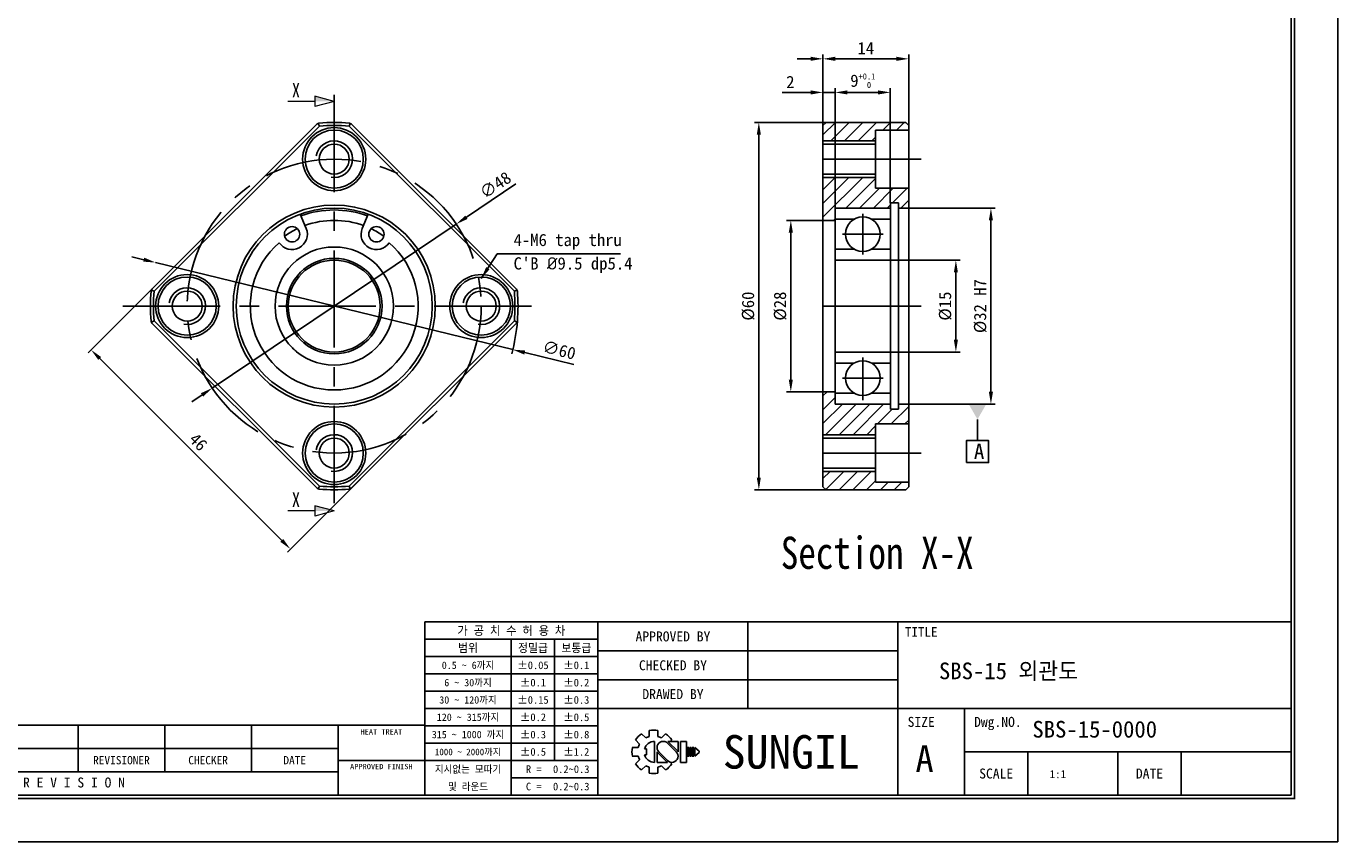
# Model space of a CAD drawing. Header units: millimetres. Extents: x 0 to 323, y 0 to 228.
# Tile 2 of 3: x 109 to 323, y 0 to 133. Entities that reach past the tile are written whole.
import ezdxf
from ezdxf.enums import TextEntityAlignment as Align

# ---------------------------------------------------------------- set-up
doc = ezdxf.new("R2010")
doc.units = ezdxf.units.MM
doc.linetypes.add('CENTER', pattern=[50.8, 31.75, -6.35, 6.35, -6.35])
doc.layers.get('0').update_dxf_attribs({"linetype": 'CONTINUOUS'})
doc.layers.get('DEFPOINTS').update_dxf_attribs({"linetype": 'CONTINUOUS'})
for name, color, linetype in [('center', 1, 'CENTER'), ('L1', 7, 'CONTINUOUS'), ('OUTLINE', 7, 'CONTINUOUS'), ('thread', 5, 'CONTINUOUS')]:
    doc.layers.add(name, color=color, linetype=linetype)
doc.dimstyles.get("Standard").update_dxf_attribs({"dimtxt": 2, "dimasz": 2, "dimexe": 0.7, "dimexo": 0, "dimgap": 0.7, "dimtad": 1, "dimdec": 3, "dimzin": 11, "dimdsep": 46, "dimtxsty": 'Standard', "dimcen": 0, "dimclrd": 5, "dimclre": 5, "dimclrt": 3, "dimadec": 0, "dimazin": 0, "dimtfac": 0.6, "dimtdec": 3, "dimtmove": 0, "dimatfit": 3, "dimfxl": 0, "dimtolj": 1, "dimtzin": 11, "dimarcsym": 0})

# ---------------------------------------------------------------- blocks, each defined once
blk = doc.blocks.new('표제란')
at = {"layer": 'L1', "color": 0}
for p, q in [((297, 0), (297, 210)), ((0, 0), (297, 0))]:
    blk.add_line(p, q, dxfattribs=at)
at = {"layer": 'L1'}
for p, q in [((290, 33), (160, 33)), ((160, 33), (160, 7)), ((186, 33), (186, 7)), ((208.5, 33), (208.5, 20)), ((231, 33), (231, 7)), ((186, 30.4), (160, 30.4)), ((173, 30.4), (173, 7)), ((179.5, 30.4), (179.5, 12.2)), ((186, 27.8), (160, 27.8)), ((231, 28.67), (186, 28.67)), ((186, 25.2), (160, 25.2)), ((231, 24.33), (186, 24.33)), ((186, 22.6), (160, 22.6)), ((186, 20), (160, 20)), ((290, 20), (186, 20)), ((241, 20), (241, 7)), ((160, 17.5), (62, 17.5)), ((108, 17.5), (108, 10.5)), ((121, 17.5), (121, 10.5)), ((134, 17.5), (134, 10.5)), ((147, 17.5), (147, 7)), ((186, 17.4), (160, 17.4)), ((192.55, 16.22), (193.17, 15.6)), ((193.7, 16.69), (193.7, 15.81)), ((195, 16.69), (195, 15.81)), ((195.52, 15.6), (196.14, 16.22)), ((147, 14), (62, 14)), ((186, 14.8), (160, 14.8)), ((191.15, 14.15), (192.03, 14.15)), ((191.15, 14.15), (192.03, 14.15)), ((191.63, 15.3), (192.25, 14.68)), ((192.98, 13.93), (193.28, 13.93)), ((193.28, 13.93), (193.28, 13.07)), ((194.5, 15.08), (194.5, 11.92)), ((197.74, 13.5), (196.41, 14.83)), ((198.02, 13.53), (196.47, 15.08)), ((196.47, 15.08), (198.02, 15.08)), ((196.84, 15.08), (197.06, 15.3)), ((198.02, 15.08), (198.02, 13.5)), ((198.39, 15.08), (198.39, 11.92)), ((198.39, 15.08), (199.26, 15.08)), ((199.26, 15.08), (199.26, 11.92)), ((199.41, 14.15), (199.41, 12.85)), ((199.41, 14.15), (199.62, 14.15)), ((199.62, 14.15), (199.62, 12.85)), ((199.78, 14.15), (199.78, 12.85)), ((199.78, 14.15), (199.99, 14.15)), ((199.99, 14.15), (199.99, 12.85)), ((200.14, 14.15), (200.14, 12.85)), ((200.14, 14.15), (200.36, 14.15)), ((200.36, 14.15), (200.36, 12.85)), ((200.51, 14.15), (200.51, 12.85)), ((200.51, 14.15), (201.16, 13.61)), ((147, 12.2), (160, 12.2)), ((186, 12.2), (160, 12.2)), ((191.15, 12.85), (192.03, 12.85)), ((191.63, 11.7), (192.25, 12.32)), ((192.98, 13.07), (193.28, 13.07)), ((194.86, 13.5), (194.86, 11.92)), ((194.86, 13.47), (196.42, 11.92)), ((194.86, 11.92), (196.42, 11.92)), ((195.14, 13.5), (196.47, 12.17)), ((196.79, 11.98), (197.06, 11.7)), ((198.39, 11.92), (199.26, 11.92)), ((199.41, 12.85), (199.62, 12.85)), ((199.78, 12.85), (199.99, 12.85)), ((200.14, 12.85), (200.36, 12.85)), ((201.16, 13.39), (200.51, 12.85)), ((201.16, 13.61), (201.16, 13.5)), ((201.16, 13.61), (201.16, 13.39)), ((201.16, 13.5), (201.16, 13.39)), ((290, 13.5), (241, 13.5)), ((250.5, 13.5), (250.5, 7)), ((264, 13.5), (264, 7)), ((273.5, 13.5), (273.5, 7)), ((147, 10.5), (62, 10.5)), ((192.55, 10.78), (193.17, 11.4)), ((193.7, 11.19), (193.7, 10.31)), ((195, 11.19), (195, 10.31)), ((195.52, 11.4), (196.14, 10.78)), ((186, 9.6), (173, 9.6))]:
    blk.add_line(p, q, dxfattribs=at)
at = {"layer": 'L1', "const_width": 0.25}
blk.add_lwpolyline([(290.5, 6.5), (290.5, 203.5), (10, 203.5), (10, 6.5)], close=True, dxfattribs=at)
at = {"layer": 'L1'}
blk.add_lwpolyline([(290, 7), (290, 203), (10.5, 203), (10.5, 7)], close=True, dxfattribs=at)
for centre, radius, start, end in [((194.35, 13.5), 3.26, 123.4943, 146.5057), ((194.35, 13.5), 2.4, 105.6872, 119.3128), ((194.35, 13.5), 3.26, 78.4943, 101.5057), ((194.35, 13.5), 2.4, 60.6872, 74.3128), ((194.35, 13.5), 3.26, 33.4943, 56.5057), ((194.35, 13.5), 3.26, 168.4943, 191.5057), ((194.35, 13.5), 2.4, 150.6872, 164.3128), ((194.5, 13.5), 1.58, 90, 164.0671), ((195.78, 14.16), 0.919, 43.2202, 225.8282), ((194.35, 13.5), 2.4, 195.6872, 209.3128), ((194.5, 13.5), 1.58, 195.9329, 270), ((197.1, 12.84), 0.919, 223.2202, 45.8282), ((194.35, 13.5), 3.26, 213.4943, 236.5057), ((194.35, 13.5), 2.4, 240.6872, 254.3128), ((194.35, 13.5), 3.26, 258.4943, 281.5057), ((194.35, 13.5), 2.4, 285.6872, 299.3128), ((194.35, 13.5), 3.26, 303.4943, 326.5057)]:
    blk.add_arc(centre, radius, start, end, dxfattribs=at)
for p in [(208.5, 28.67), (208.5, 24.33)]:
    blk.add_point(p, dxfattribs=at)
for s, height, p in [('가 공 치 수 허 용 차', 1.3, (173, 31.7)), ('APPROVED BY', 1.5, (197.25, 30.83)), ('TITLE', 1.444, (234.5, 31.5)), ('범위', 1.25, (166.5, 29.1)), ('정밀급', 1.25, (176.25, 29.1)), ('보통급', 1.25, (182.75, 29.1)), ('0.5 ~ 6까지', 1.1, (166.5, 26.5)), ('%%P0.05', 1.15, (176.25, 26.5)), ('%%P0.1', 1.15, (182.75, 26.5)), ('CHECKED BY', 1.5, (197.25, 26.5)), ('6 ~ 30까지', 1.1, (166.5, 23.9)), ('%%P0.1', 1.15, (176.25, 23.9)), ('%%P0.2', 1.15, (182.75, 23.9)), ('30 ~ 120까지', 1.1, (166.5, 21.3)), ('%%P0.15', 1.15, (176.25, 21.3)), ('%%P0.3', 1.15, (182.75, 21.3)), ('DRAWED BY', 1.5, (197.25, 22.17)), ('120 ~ 315까지', 1.1, (166.5, 18.7)), ('%%P0.2', 1.15, (176.25, 18.7)), ('%%P0.5', 1.15, (182.75, 18.7)), ('SIZE', 1.5, (234.5, 18)), ('Dwg.NO.', 1.5, (246, 18)), ('HEAT TREAT', 0.8, (153.5, 16.5)), ('315 ~ 1000 까지', 1.1, (166.5, 16.1)), ('%%P0.3', 1.15, (176.25, 16.1)), ('%%P0.8', 1.15, (182.75, 16.1)), ('SUNGIL', 5.032, (215, 13.5)), ('1000 ~ 2000까지', 0.99, (166.5, 13.49)), ('%%P0.5', 1.15, (176.25, 13.5)), ('%%P1.2', 1.15, (182.75, 13.5)), ('A', 4, (235, 12.5)), ('REVISIONER', 1.25, (114.5, 12.25)), ('CHECKER', 1.25, (127.5, 12.25)), ('DATE', 1.25, (140.5, 12.25)), ('APPROVED FINISH', 0.8, (153.5, 11.3)), ('지시없는 모따기', 1.1, (166.5, 10.9)), ('R = ', 1.15, (176.75, 10.9)), ('SCALE', 1.5, (245.75, 10.25)), ('DATE', 1.5, (268.75, 10.25)), ('R E V I S I O N', 1.5, (107.38, 8.9)), ('및 라운드', 1.1, (166.5, 8.3)), ('C = ', 1.15, (176.75, 8.3))]:
    blk.add_text(s, height=height, dxfattribs=at).set_placement(p, align=Align.MIDDLE_CENTER)
for tag, p in [('필렛', (179.25, 10.9)), ('모따기', (179.25, 8.3))]:
    blk.add_attdef(tag, text='', height=1.15, dxfattribs=at).set_placement(p, align=Align.MIDDLE_LEFT)
at = {"layer": 'OUTLINE', "ltscale": 0.5}
for tag, p, height in [('TITLE', (237.17, 24.41), 2.5), ('도번', (251.18, 15.64), 2.5), ('SCALE', (253.78, 9.55), 1.2), ('DATE', (277.02, 9.51), 1.2)]:
    blk.add_attdef(tag, p, '', height=height, dxfattribs=at)
blk = doc.blocks.new('*D15')
at = {"layer": 'DEFPOINTS', "color": 0, "ltscale": 0.2}
for p in [(130.14, 94.6), (188.43, 80.38)]:
    blk.add_point(p, dxfattribs=at)
at = {"layer": 'OUTLINE', "color": 5, "lineweight": -2, "ltscale": 0.2}
for p, q in [((128.2, 95.07), (126.26, 95.55)), ((130.14, 94.6), (188.43, 80.38)), ((198.4, 77.95), (190.38, 79.91))]:
    blk.add_line(p, q, dxfattribs=at)
blk.add_arc((159.29, 87.49), 30, 344.9566, 355.2961, dxfattribs=at)
at = {"layer": 'OUTLINE', "color": 5, "ltscale": 0.2}
for points in [[(128.28, 95.4), (128.12, 94.75), (130.14, 94.6)], [(190.46, 80.23), (190.3, 79.58), (188.43, 80.38)]]:
    blk.add_solid(points, dxfattribs=at)
at = {"layer": 'OUTLINE', "color": 3, "ltscale": 0.2, "insert": (196.01, 80.31), "char_height": 2, "attachment_point": 5, "rotation": 346.2935}
blk.add_mtext('\\A1;∅60', dxfattribs=at)
blk = doc.blocks.new('*D16')
at = {"layer": 'DEFPOINTS', "color": 0, "ltscale": 0.2}
for p in [(179.21, 100.88), (139.37, 74.1)]:
    blk.add_point(p, dxfattribs=at)
at = {"layer": 'OUTLINE', "color": 5, "lineweight": -2, "ltscale": 0.2}
for p, q in [((188.96, 107.44), (180.87, 102)), ((139.37, 74.1), (179.21, 100.88)), ((137.71, 72.98), (136.05, 71.87))]:
    blk.add_line(p, q, dxfattribs=at)
at = {"layer": 'OUTLINE', "color": 5, "ltscale": 0.2}
for points in [[(180.68, 102.27), (181.05, 101.72), (179.21, 100.88)], [(137.53, 73.26), (137.9, 72.7), (139.37, 74.1)]]:
    blk.add_solid(points, dxfattribs=at)
at = {"layer": 'OUTLINE', "color": 3, "ltscale": 0.2, "insert": (185.59, 107.25), "char_height": 2, "attachment_point": 5, "rotation": 33.9168}
blk.add_mtext('\\A1;∅48', dxfattribs=at)
blk = doc.blocks.new('*D17')
at = {"layer": 'DEFPOINTS', "color": 0, "ltscale": 0.2}
for p in [(143.03, 103.75), (175.55, 71.23), (152.14, 47.81)]:
    blk.add_point(p, dxfattribs=at)
at = {"layer": 'OUTLINE', "color": 5, "lineweight": -2, "ltscale": 0.2}
for p, q in [((143.03, 103.75), (119.12, 79.85)), ((121.03, 78.93), (150.73, 49.23)), ((175.55, 71.23), (151.65, 47.32))]:
    blk.add_line(p, q, dxfattribs=at)
at = {"layer": 'OUTLINE', "color": 5, "ltscale": 0.2}
for points in [[(121.26, 79.16), (120.79, 78.69), (119.61, 80.34)], [(150.96, 49.46), (150.49, 48.99), (152.14, 47.81)]]:
    blk.add_solid(points, dxfattribs=at)
at = {"layer": 'OUTLINE', "color": 3, "ltscale": 0.2, "insert": (137.1, 65.3), "char_height": 2, "attachment_point": 5, "rotation": 315}
blk.add_mtext('\\A1;46', dxfattribs=at)
blk = doc.blocks.new('*D18')
at = {"layer": 'DEFPOINTS', "color": 0, "ltscale": 0.2}
for p in [(250.06, 94.99), (250.06, 79.99), (260.76, 79.99)]:
    blk.add_point(p, dxfattribs=at)
at = {"layer": 'OUTLINE', "color": 5, "lineweight": -2, "ltscale": 0.2}
for p, q in [((250.06, 94.99), (261.46, 94.99)), ((260.76, 92.99), (260.76, 81.99)), ((250.06, 79.99), (261.46, 79.99))]:
    blk.add_line(p, q, dxfattribs=at)
at = {"layer": 'OUTLINE', "color": 5, "ltscale": 0.2}
for points in [[(260.43, 92.99), (261.09, 92.99), (260.76, 94.99)], [(260.43, 81.99), (261.09, 81.99), (260.76, 79.99)]]:
    blk.add_solid(points, dxfattribs=at)
at = {"layer": 'OUTLINE', "color": 3, "ltscale": 0.2, "insert": (259.03, 87.49), "char_height": 2, "attachment_point": 5, "rotation": 90}
blk.add_mtext('\\A1;%%C15', dxfattribs=at)
blk = doc.blocks.new('*D19')
at = {"layer": 'DEFPOINTS', "color": 0, "ltscale": 0.2}
for p in [(253.06, 103.49), (253.06, 71.49), (266.48, 71.49)]:
    blk.add_point(p, dxfattribs=at)
at = {"layer": 'OUTLINE', "color": 5, "lineweight": -2, "ltscale": 0.2}
for p, q in [((253.06, 103.49), (267.18, 103.49)), ((266.48, 101.49), (266.48, 73.49)), ((253.06, 71.49), (267.18, 71.49))]:
    blk.add_line(p, q, dxfattribs=at)
at = {"layer": 'OUTLINE', "color": 5, "ltscale": 0.2}
for points in [[(266.14, 101.49), (266.81, 101.49), (266.48, 103.49)], [(266.14, 73.49), (266.81, 73.49), (266.48, 71.49)]]:
    blk.add_solid(points, dxfattribs=at)
at = {"layer": 'OUTLINE', "color": 3, "ltscale": 0.2, "insert": (264.75, 87.49), "char_height": 2, "attachment_point": 5, "rotation": 90}
blk.add_mtext('\\A1;%%c32 H7', dxfattribs=at)
blk = doc.blocks.new('*D20')
at = {"layer": 'DEFPOINTS', "color": 0, "ltscale": 0.2}
for p in [(239.06, 101.49), (233.82, 73.49), (239.06, 73.49)]:
    blk.add_point(p, dxfattribs=at)
at = {"layer": 'OUTLINE', "color": 5, "lineweight": -2, "ltscale": 0.2}
for p, q in [((239.06, 101.49), (233.12, 101.49)), ((233.82, 99.49), (233.82, 75.49)), ((239.06, 73.49), (233.12, 73.49))]:
    blk.add_line(p, q, dxfattribs=at)
at = {"layer": 'OUTLINE', "color": 5, "ltscale": 0.2}
for points in [[(233.48, 99.49), (234.15, 99.49), (233.82, 101.49)], [(233.48, 75.49), (234.15, 75.49), (233.82, 73.49)]]:
    blk.add_solid(points, dxfattribs=at)
at = {"layer": 'OUTLINE', "color": 3, "ltscale": 0.2, "insert": (232.09, 87.49), "char_height": 2, "attachment_point": 5, "rotation": 90}
blk.add_mtext('\\A1;%%C28', dxfattribs=at)
blk = doc.blocks.new('*D21')
at = {"layer": 'DEFPOINTS', "color": 0, "ltscale": 0.2}
for p in [(239.56, 117.49), (228.6, 57.49), (239.56, 57.49)]:
    blk.add_point(p, dxfattribs=at)
at = {"layer": 'OUTLINE', "color": 5, "lineweight": -2, "ltscale": 0.2}
for p, q in [((239.56, 117.49), (227.9, 117.49)), ((228.6, 115.49), (228.6, 59.49)), ((239.56, 57.49), (227.9, 57.49))]:
    blk.add_line(p, q, dxfattribs=at)
at = {"layer": 'OUTLINE', "color": 5, "ltscale": 0.2}
for points in [[(228.26, 115.49), (228.93, 115.49), (228.6, 117.49)], [(228.26, 59.49), (228.93, 59.49), (228.6, 57.49)]]:
    blk.add_solid(points, dxfattribs=at)
at = {"layer": 'OUTLINE', "color": 3, "ltscale": 0.2, "insert": (226.87, 87.49), "char_height": 2, "attachment_point": 5, "rotation": 90}
blk.add_mtext('\\A1;%%C60', dxfattribs=at)
blk = doc.blocks.new('*D22')
at = {"layer": 'DEFPOINTS', "color": 0, "ltscale": 0.2}
for p in [(239.06, 122.39), (239.06, 116.99), (241.06, 103.49)]:
    blk.add_point(p, dxfattribs=at)
at = {"layer": 'OUTLINE', "color": 5, "lineweight": -2, "ltscale": 0.2}
for p, q in [((237.06, 122.39), (232.42, 122.39)), ((239.06, 116.99), (239.06, 123.09)), ((241.06, 122.39), (239.06, 122.39)), ((241.06, 103.49), (241.06, 123.09)), ((243.06, 122.39), (245.06, 122.39))]:
    blk.add_line(p, q, dxfattribs=at)
at = {"layer": 'OUTLINE', "color": 5, "ltscale": 0.2}
for points in [[(237.06, 122.72), (237.06, 122.05), (239.06, 122.39)], [(243.06, 122.72), (243.06, 122.05), (241.06, 122.39)]]:
    blk.add_solid(points, dxfattribs=at)
at = {"layer": 'OUTLINE', "color": 3, "ltscale": 0.2, "insert": (233.74, 124.09), "char_height": 2, "attachment_point": 5}
blk.add_mtext('\\A1;2', dxfattribs=at)
blk = doc.blocks.new('*D23')
at = {"layer": 'DEFPOINTS', "color": 0, "ltscale": 0.2}
for p in [(250.06, 122.39), (241.06, 103.49), (250.06, 104.34)]:
    blk.add_point(p, dxfattribs=at)
at = {"layer": 'OUTLINE', "color": 5, "lineweight": -2, "ltscale": 0.2}
for p, q in [((241.06, 103.49), (241.06, 123.09)), ((243.06, 122.39), (248.06, 122.39)), ((250.06, 104.34), (250.06, 123.09))]:
    blk.add_line(p, q, dxfattribs=at)
at = {"layer": 'OUTLINE', "color": 5, "ltscale": 0.2}
for points in [[(243.06, 122.72), (243.06, 122.05), (241.06, 122.39)], [(248.06, 122.72), (248.06, 122.05), (250.06, 122.39)]]:
    blk.add_solid(points, dxfattribs=at)
at = {"layer": 'OUTLINE', "color": 3, "ltscale": 0.2, "insert": (245.56, 124.3), "char_height": 2, "attachment_point": 5}
blk.add_mtext('\\A1;9{\\C3;\\H1;\\S+0.1^   0;}', dxfattribs=at)
blk = doc.blocks.new('*D24')
at = {"layer": 'DEFPOINTS', "color": 0, "ltscale": 0.2}
for p in [(253.06, 127.87), (239.06, 116.99), (253.06, 116.24)]:
    blk.add_point(p, dxfattribs=at)
at = {"layer": 'OUTLINE', "color": 5, "lineweight": -2, "ltscale": 0.2}
for p, q in [((239.06, 116.99), (239.06, 128.57)), ((253.06, 116.24), (253.06, 128.57)), ((241.06, 127.87), (251.06, 127.87))]:
    blk.add_line(p, q, dxfattribs=at)
at = {"layer": 'OUTLINE', "color": 5, "ltscale": 0.2}
for points in [[(241.06, 128.21), (241.06, 127.54), (239.06, 127.87)], [(251.06, 128.21), (251.06, 127.54), (253.06, 127.87)]]:
    blk.add_solid(points, dxfattribs=at)
at = {"layer": 'OUTLINE', "color": 3, "ltscale": 0.2, "insert": (246.06, 129.6), "char_height": 2, "attachment_point": 5}
blk.add_mtext('\\A1;14', dxfattribs=at)
blk = doc.blocks.new('_DatumFilled')
at = {"color": 0, "linetype": 'ByBlock'}
blk.add_solid([(0, 0.577), (-1, 0), (0, -0.577)], dxfattribs=at)

msp = doc.modelspace()

# ---------------------------------------------------------------- hatches: boundary and pattern name
at = {"layer": 'OUTLINE', "ltscale": 0.2}
h = msp.add_hatch(dxfattribs=at)
h.set_pattern_fill('ANSI31', color=5, scale=0.5, style=0)
h.set_pattern_definition([(45, (-491.2469, 18.2637), (-1.122532, 1.122532), [])])
h.paths.add_polyline_path([(247.6643, 114.4893), (247.6643, 116.2393), (253.0643, 116.2393), (253.0643, 116.9893), (252.5643, 117.4893), (239.5644, 117.4893), (239.0643, 116.9893), (239.0643, 114.4893)])
h.paths.add_polyline_path([(239.0643, 108.4893), (239.0643, 101.4893), (241.0643, 101.4893), (241.0643, 103.4893), (250.0643, 103.4893), (250.0643, 104.3393), (251.4143, 104.3393), (251.4143, 103.4893), (253.0643, 103.4893), (253.0643, 106.7393), (247.6643, 106.7393), (247.6643, 108.4893)])
h.paths.add_polyline_path([(247.6643, 66.4893), (247.6643, 68.2393), (253.0643, 68.2393), (253.0643, 71.4893), (251.4143, 71.4893), (251.4143, 70.6393), (250.0643, 70.6393), (250.0643, 71.4893), (241.0643, 71.4893), (241.0643, 73.4893), (239.0643, 73.4893), (239.0643, 66.4893)])
h.paths.add_polyline_path([(252.5643, 57.4893), (253.0643, 57.9893), (253.0643, 58.7393), (247.6643, 58.7393), (247.6643, 60.4893), (239.0643, 60.4893), (239.0643, 57.9893), (239.5644, 57.4893)])

# ---------------------------------------------------------------- linework, layer by layer
at = {"layer": 'center', "ltscale": 0.5}
for p, q in [((159.289, 121.9893), (159.289, 52.9893)), ((255.0756, 111.4893), (237.7292, 111.4893)), ((245.5643, 102.5743), (245.5643, 95.9043)), ((248.8993, 99.2393), (242.2293, 99.2393)), ((124.789, 87.4893), (193.789, 87.4893)), ((255.0756, 87.4893), (237.7292, 87.4893)), ((245.5643, 72.1402), (245.5643, 79.0743)), ((248.8993, 75.7393), (242.2293, 75.7393)), ((255.0756, 63.4893), (237.7292, 63.4893))]:
    msp.add_line(p, q, dxfattribs=at)
msp.add_circle((159.289, 87.4893), 24, dxfattribs=at)
at = {"layer": 'OUTLINE', "color": 5, "ltscale": 0.2}
msp.add_line((237.5031, 127.8773), (234.8703, 127.8819), dxfattribs=at)
at = {"layer": 'OUTLINE', "lineweight": 9}
for p, q in [((156.121, 120.9136), (151.7334, 120.9136)), ((156.121, 121.7625), (156.121, 120.0647)), ((159.289, 120.9136), (156.121, 121.7625)), ((159.289, 120.9136), (156.121, 120.0647)), ((156.121, 54.035), (151.7334, 54.035)), ((156.121, 54.8838), (156.121, 53.1861)), ((159.289, 54.035), (156.121, 54.8838)), ((159.289, 54.035), (156.121, 53.1861))]:
    msp.add_line(p, q, dxfattribs=at)
at = {"layer": 'OUTLINE'}
for p, q in [((156.5163, 117.2435), (129.5348, 90.262)), ((129.8884, 89.9085), (156.8698, 116.8899)), ((156.5163, 117.2435), (156.672, 117.3156)), ((156.672, 117.3156), (156.8698, 116.8899)), ((161.9061, 117.3156), (161.7082, 116.8899)), ((161.7082, 116.8899), (188.6896, 89.9085)), ((161.9061, 117.3156), (162.0618, 117.2435)), ((189.0432, 90.262), (162.0618, 117.2435)), ((239.5644, 117.4893), (239.0643, 116.9893)), ((239.0643, 116.9893), (239.0643, 114.0893)), ((239.5644, 117.4893), (252.5643, 117.4893)), ((247.6643, 116.2393), (247.6643, 114.0893)), ((247.6643, 116.2393), (253.0643, 116.2393)), ((253.0643, 116.9893), (252.5643, 117.4893)), ((253.0643, 116.9893), (253.0643, 116.2393)), ((253.0643, 106.7393), (253.0643, 116.2393)), ((239.0643, 114.0893), (239.0643, 108.8893)), ((247.6643, 114.0893), (247.6643, 108.8893)), ((239.0643, 101.4893), (239.0643, 108.8893)), ((247.6643, 108.8893), (247.6643, 106.7393)), ((247.6643, 106.7393), (253.0643, 106.7393)), ((253.0643, 103.4893), (253.0643, 106.7393)), ((241.0643, 103.4893), (241.0643, 101.4893)), ((241.0643, 103.4893), (250.0643, 103.4893)), ((241.0643, 103.4893), (241.0643, 94.6393)), ((250.0643, 103.4893), (250.0643, 104.3393)), ((250.0643, 104.3393), (251.4143, 104.3393)), ((250.0643, 103.4893), (250.0643, 94.9893)), ((251.4143, 103.4893), (251.4143, 104.3393)), ((251.4143, 103.4893), (253.0643, 103.4893)), ((251.4143, 103.4893), (251.4143, 71.4893)), ((253.0643, 103.4893), (253.0643, 71.4893)), ((154.712, 100.1735), (153.7486, 102.4994)), ((164.8295, 102.4994), (163.8661, 100.1735)), ((239.0643, 101.4893), (241.0643, 101.4893)), ((239.0643, 73.4893), (239.0643, 101.4893)), ((244.1468, 101.6945), (241.0643, 101.6945)), ((246.9818, 101.6945), (250.0643, 101.6945)), ((244.1468, 96.7841), (241.0643, 96.7841)), ((246.9818, 96.7841), (250.0643, 96.7841)), ((241.0643, 94.9893), (250.0643, 94.9893)), ((241.0643, 94.6393), (241.0643, 80.3393)), ((250.0643, 94.9893), (250.0643, 79.9893)), ((129.4628, 90.1064), (129.5348, 90.262)), ((129.4628, 90.1064), (129.8884, 89.9085)), ((188.6896, 89.9085), (189.1153, 90.1064)), ((189.1153, 90.1064), (189.0432, 90.262)), ((129.4628, 84.8722), (129.8884, 85.0701)), ((129.5348, 84.7166), (129.4628, 84.8722)), ((129.5348, 84.7166), (156.5163, 57.7351)), ((156.8698, 58.0887), (129.8884, 85.0701)), ((188.6896, 85.0701), (161.7082, 58.0887)), ((162.0618, 57.7351), (189.0432, 84.7166)), ((189.1153, 84.8722), (188.6896, 85.0701)), ((189.1153, 84.8722), (189.0432, 84.7166)), ((241.0643, 80.3393), (241.0643, 71.4893)), ((241.0643, 79.9893), (250.0643, 79.9893)), ((250.0643, 79.9893), (250.0643, 71.4893)), ((244.1468, 78.1945), (241.0643, 78.1945)), ((246.9818, 78.1945), (250.0643, 78.1945)), ((239.0643, 73.4893), (241.0643, 73.4893)), ((239.0643, 66.0893), (239.0643, 73.4893)), ((241.0643, 71.4893), (241.0643, 73.4893)), ((244.1468, 73.2841), (241.0643, 73.2841)), ((246.9818, 73.2841), (250.0643, 73.2841)), ((241.0643, 71.4893), (250.0643, 71.4893)), ((250.0643, 71.4893), (250.0643, 70.6393)), ((251.4143, 71.4893), (251.4143, 70.6393)), ((251.4143, 71.4893), (253.0643, 71.4893)), ((253.0643, 68.2393), (253.0643, 71.4893)), ((250.0643, 70.6393), (251.4143, 70.6393)), ((247.6643, 68.2393), (253.0643, 68.2393)), ((247.6643, 66.0893), (247.6643, 68.2393)), ((253.0643, 58.7393), (253.0643, 68.2393)), ((239.0643, 66.0893), (239.0643, 60.8893)), ((247.6643, 60.8893), (247.6643, 66.0893)), ((239.0643, 60.8893), (239.0643, 57.9893)), ((247.6643, 58.7393), (247.6643, 60.8893)), ((156.672, 57.663), (156.8698, 58.0887)), ((161.9061, 57.663), (161.7082, 58.0887)), ((239.0643, 57.9893), (239.5644, 57.4893)), ((247.6643, 58.7393), (253.0643, 58.7393)), ((252.5643, 57.4893), (253.0643, 57.9893)), ((253.0643, 58.7393), (253.0643, 57.9893)), ((156.672, 57.663), (156.5163, 57.7351)), ((162.0618, 57.7351), (161.9061, 57.663)), ((239.5644, 57.4893), (252.5643, 57.4893))]:
    msp.add_line(p, q, dxfattribs=at)
at = {"layer": 'OUTLINE', "ltscale": 0.2}
for p, q in [((239.0643, 113.9393), (247.6643, 113.9393)), ((239.0643, 109.0393), (247.6643, 109.0393)), ((239.0643, 65.9393), (247.6643, 65.9393)), ((239.0643, 61.0393), (247.6643, 61.0393))]:
    msp.add_line(p, q, dxfattribs=at)
at = {"layer": 'OUTLINE', "color": 5, "ltscale": 0.5}
msp.add_lwpolyline([(264.2863, 68.9893), (264.2863, 65.5246)], dxfattribs=at)
msp.add_lwpolyline([(262.4863, 61.9246), (266.0863, 61.9246), (266.0863, 65.5246), (262.4863, 65.5246)], close=True, dxfattribs=at)
at = {"layer": 'OUTLINE'}
for centre, radius in [((159.289, 111.4893), 5.1499), ((159.289, 111.4893), 4.75), ((159.289, 87.4893), 16.5), ((159.289, 87.4893), 16), ((245.5643, 99.2393), 2.835), ((152.4023, 99.2167), 1.25), ((166.1758, 99.2167), 1.25), ((159.289, 87.4893), 9.65), ((159.289, 87.4893), 7.8), ((159.289, 87.4893), 7.5), ((135.289, 87.4893), 5.1499), ((135.289, 87.4893), 4.75), ((183.289, 87.4893), 5.1499), ((183.289, 87.4893), 4.75), ((245.5643, 75.7393), 2.835), ((159.289, 63.4893), 5.1499), ((159.289, 63.4893), 4.75)]:
    msp.add_circle(centre, radius, dxfattribs=at)
at = {"layer": 'OUTLINE', "ltscale": 0.2}
for centre in [(159.289, 111.4893), (135.289, 87.4893), (183.289, 87.4893), (159.289, 63.4893)]:
    msp.add_circle(centre, 2.45, dxfattribs=at)
at = {"layer": 'OUTLINE'}
for centre, radius, start, end in [((159.289, 87.4893), 30, 85.296139, 94.703859), ((159.289, 87.4893), 29.5, 85.29606, 94.70394), ((159.289, 87.4893), 15.7, 69.782979, 110.217021), ((159.289, 87.4893), 14, 70.060372, 109.939628), ((152.4023, 99.2167), 2.5, 213.389961, 22.5), ((159.289, 87.4893), 14, 115.503768, 125.341704), ((166.1758, 99.2167), 2.5, 157.5, 326.610039), ((159.289, 87.4893), 14, 54.658296, 64.496232), ((159.289, 87.4893), 13.7, 130.922828, 49.077172), ((159.289, 87.4893), 30, 175.296139, 184.703859), ((159.289, 87.4893), 30, 355.296139, 4.703858), ((159.289, 87.4893), 29.5, 175.29606, 184.70394), ((159.289, 87.4893), 29.5, 355.29606, 4.70394), ((159.289, 87.4893), 29.5, 265.29606, 274.70394), ((159.289, 87.4893), 30, 265.296139, 274.703859)]:
    msp.add_arc(centre, radius, start, end, dxfattribs=at)
for points in [[(156.672, 117.3156), (156.7243, 117.3398), (156.7766, 117.364), (156.8289, 117.3882)], [(161.7492, 117.3882), (161.8015, 117.364), (161.8538, 117.3398), (161.9061, 117.3156)], [(129.3901, 89.9495), (129.4143, 90.0017), (129.4385, 90.054), (129.4628, 90.1064)], [(189.1153, 90.1064), (189.1396, 90.054), (189.1638, 90.0017), (189.188, 89.9495)], [(129.4628, 84.8722), (129.4385, 84.9246), (129.4143, 84.9769), (129.3901, 85.0291)], [(189.188, 85.0291), (189.1638, 84.9769), (189.1396, 84.9246), (189.1153, 84.8722)], [(156.8289, 57.5903), (156.7766, 57.6145), (156.7243, 57.6388), (156.672, 57.663)], [(161.9061, 57.663), (161.8538, 57.6388), (161.8015, 57.6145), (161.7492, 57.5903)]]:
    msp.add_open_spline(points, degree=3, dxfattribs=at)
msp.add_open_spline([(152.4655, 80.6657), (152.6557, 80.4778), (152.8801, 80.256), (153.13, 80.0642), (153.1681, 80.035)], degree=3, knots=[0, 0, 0, 0, 0.84740211, 1, 1, 1, 1], dxfattribs=at)
at = {"layer": 'OUTLINE', "color": 5, "ltscale": 0.2}
msp.add_solid([(237.0649, 128.2114), (237.0637, 127.5447), (239.0643, 127.8746)], dxfattribs=at)
at = {"layer": 'OUTLINE', "lineweight": 9}
for points in [[(159.289, 120.9136), (156.121, 121.7625), (156.121, 120.9136)], [(159.289, 54.035), (156.121, 54.8838), (156.121, 54.035)]]:
    msp.add_solid(points, dxfattribs=at)
at = {"layer": 'thread', "ltscale": 0.2}
for p, q in [((239.0643, 114.4893), (247.6643, 114.4893)), ((239.0643, 108.4893), (247.6643, 108.4893)), ((239.0643, 66.4893), (247.6643, 66.4893)), ((239.0643, 60.4893), (247.6643, 60.4893))]:
    msp.add_line(p, q, dxfattribs=at)
for centre in [(159.289, 111.4893), (135.289, 87.4893), (183.289, 87.4893), (159.289, 63.4893)]:
    msp.add_arc(centre, 3, 260, 170, dxfattribs=at)

# ---------------------------------------------------------------- block references
at = {"layer": 'OUTLINE'}
ref = msp.add_blockref('표제란', (0, 0), dxfattribs=dict(at, xscale=1.08785369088, yscale=1.08785369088, zscale=1.08785369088))
ref.add_attrib('SCALE', '1:1', (276.0767, 10.3917), dxfattribs={"ltscale": 0.5, "height": 1.30542})
ref.add_attrib('도번', 'SBS-15-0000', (273.2484, 17.0167), dxfattribs={"ltscale": 0.5, "height": 2.719634})
ref.add_attrib('TITLE', 'SBS-15 외관도', (258.0016, 26.55), dxfattribs={"ltscale": 0.5, "height": 2.71963})
ref.add_attrib('필렛', '0.2~0.3', dxfattribs={"layer": 'L1', "height": 1.25103}).set_placement((194.9978, 11.8576), align=Align.MIDDLE_LEFT)
ref.add_attrib('모따기', '0.2~0.3', dxfattribs={"layer": 'L1', "height": 1.25103}).set_placement((194.9978, 9.0292), align=Align.MIDDLE_LEFT)
at = {"layer": 'OUTLINE', "color": 5, "ltscale": 0.5, "xscale": 2.5, "yscale": 2.5, "zscale": 2.5, "rotation": 90}
msp.add_blockref('_DatumFilled', (264.2863, 71.4893), dxfattribs=at)

# ---------------------------------------------------------------- texts
at = {"lineweight": 9, "width": 0.8}
for s, height, p in [('X', 2.376, (152.3991, 121.5602)), ('X', 2.376, (152.3991, 54.6816)), ('Section X-X', 5.255332, (232.1838, 44.5739))]:
    msp.add_text(s, height=height, dxfattribs=at).set_placement(p)
at = {"layer": 'OUTLINE', "color": 3, "ltscale": 0.2, "char_height": 2, "attachment_point": 7}
for s, insert in [('\\A1;4-M6 tap thru', (188.5606, 96.7195)), ("\\A1;C'B {\\fISOCPEUR|b0|i0|c0|p34;%%C}9.5 dp5.4", (188.5606, 92.8883))]:
    msp.add_mtext(s, dxfattribs=dict(at, insert=insert))
at = {"layer": 'OUTLINE', "color": 3, "ltscale": 0.5, "insert": (265.4001, 62.5188), "char_height": 2.5, "attachment_point": 9}
msp.add_mtext('\\A1;A', dxfattribs=at)

# ---------------------------------------------------------------- dimensions: what is measured, and where the dimension line sits
at = {"layer": 'OUTLINE', "ltscale": 0.2}
for base, p1, p2, picture, middle in [((253.0643, 127.8746), (239.0643, 116.9893), (253.0643, 116.2393), '*D24', (246.0643, 129.6026)), ((239.0643, 122.3852), (241.0643, 103.4893), (239.0643, 116.9893), '*D22', (233.7425, 124.0879))]:
    dim = msp.add_linear_dim(base=base, p1=p1, p2=p2, dimstyle='Standard', dxfattribs=at)
    dim.commit()
    dim.dimension.update_dxf_attribs({"geometry": picture, "text_midpoint": middle})
dim = msp.add_linear_dim(base=(250.0643, 122.3852), p1=(241.0643, 103.4893), p2=(250.0643, 104.3393), text='<>{\\C3;\\H1;\\S+0.1^   0;}', dimstyle='Standard', override={"dimgap": 0.7, "dimsah": 1, "dimse1": 0, "dimse2": 0, "dimsd1": 0, "dimsd2": 0, "dimtol": 0, "dimlim": 0}, dxfattribs=at)
dim.commit()
dim.dimension.update_dxf_attribs({"geometry": '*D23', "text_midpoint": (245.5643, 124.3025)})
for base, p1, p2, picture, middle in [((228.5972, 57.4893), (239.5644, 117.4893), (239.5644, 57.4893), '*D21', (226.8719, 87.4893)), ((233.8179, 73.4893), (239.0643, 101.4893), (239.0643, 73.4893), '*D20', (232.0926, 87.4893)), ((260.7613, 79.9893), (250.0643, 94.9893), (250.0643, 79.9893), '*D18', (259.0333, 87.4893))]:
    dim = msp.add_linear_dim(base=base, p1=p1, p2=p2, angle=90, text='%%C<>', dimstyle='Standard', override={"dimgap": 0.7, "dimsah": 1, "dimse1": 0, "dimse2": 0, "dimsd1": 0, "dimsd2": 0, "dimtol": 0, "dimlim": 0}, dxfattribs=at)
    dim.commit()
    dim.dimension.update_dxf_attribs({"geometry": picture, "text_midpoint": middle})
for p1, p2, picture, middle in [((139.3727, 74.0976), (179.2054, 100.881), '*D16', (186.5516, 105.8206)), ((130.1434, 94.5977), (188.4347, 80.3809), '*D15', (195.6012, 78.633))]:
    dim = msp.add_diameter_dim_2p(p1=p1, p2=p2, dimstyle='Standard', dxfattribs=at)
    dim.commit()
    dim.dimension.update_dxf_attribs({"geometry": picture, "text_midpoint": middle, "dimtype": 163})
dim = msp.add_aligned_dim(p1=(143.0256, 103.7527), p2=(175.5525, 71.2258), distance=-33.1088, dimstyle='Standard', dxfattribs=at)
dim.commit()
dim.dimension.update_dxf_attribs({"geometry": '*D17', "text_midpoint": (137.0985, 65.2987)})
dim = msp.add_linear_dim(base=(266.4751, 71.4893), p1=(253.0643, 103.4893), p2=(253.0643, 71.4893), angle=90, text='%%c<> H7', dimstyle='Standard', dxfattribs=at)
dim.commit()
dim.dimension.update_dxf_attribs({"geometry": '*D19', "text_midpoint": (264.7485, 87.4893)})

# ---------------------------------------------------------------- leaders
at = {"layer": 'OUTLINE', "ltscale": 0.2, "annotation_type": 0, "has_hookline": 1, "hookline_direction": 0, "text_width": 17.4461}
msp.add_leader([(183.289, 91.9891), (185.8606, 96.0195), (187.8606, 96.0195)], dimstyle='Standard', dxfattribs=at)

doc.saveas('drawing.dxf')
